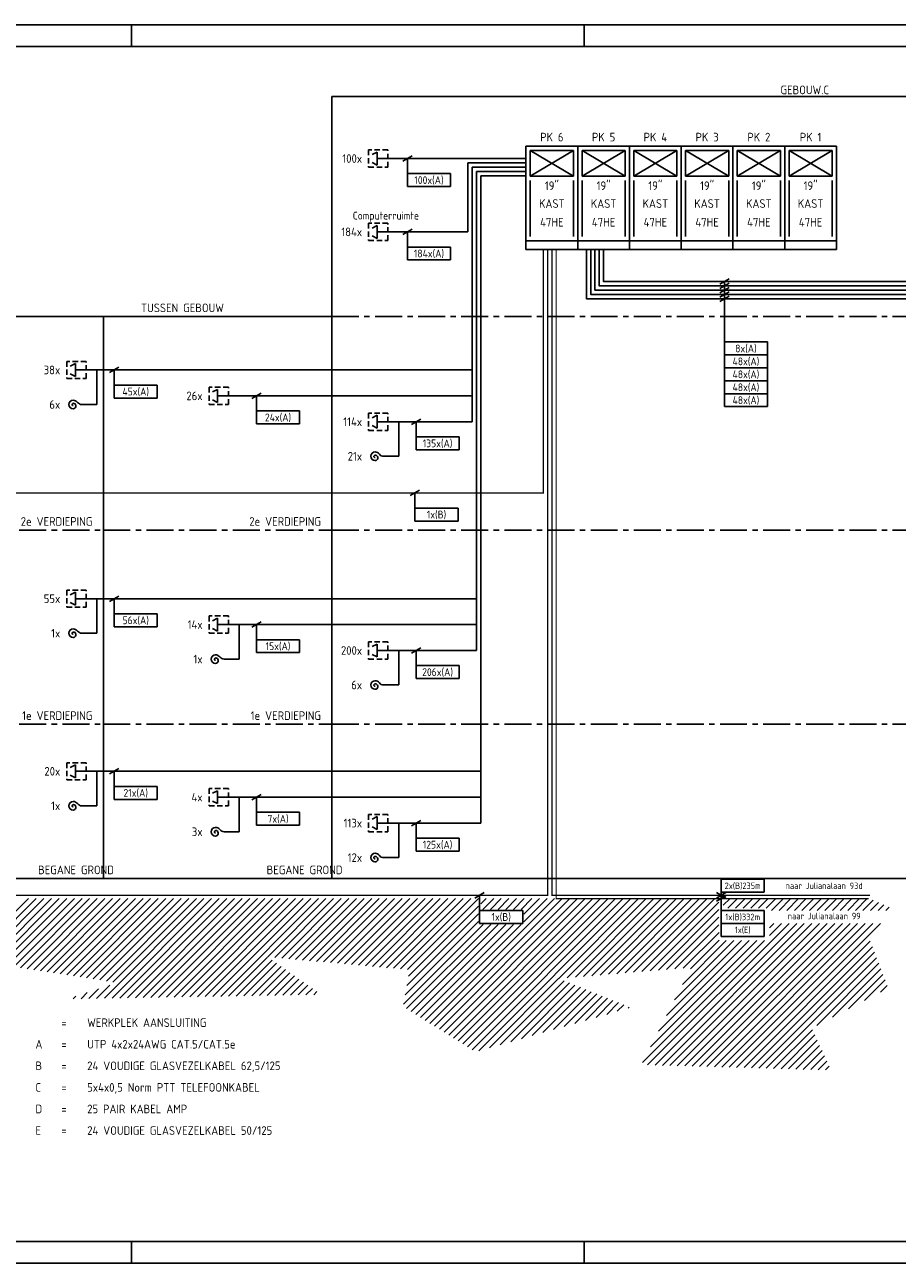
# Model space of a CAD drawing. Extents: x 0 to 630, y 0 to 297.
# Tile 2 of 3: x 205 to 408, y 5 to 292. Entities that reach past the tile are written whole.
import ezdxf
from ezdxf.enums import TextEntityAlignment as Align

# ---------------------------------------------------------------- set-up
doc = ezdxf.new("R2010")
doc.units = 0
doc.header["$LTSCALE"] = 5
doc.linetypes.add('CENTER', pattern=[2, 1.25, -0.25, 0.25, -0.25])
doc.linetypes.add('HIDDEN', pattern=[0.375, 0.25, -0.125])
doc.layers.get('0').update_dxf_attribs({"linetype": 'CONTINUOUS'})
for name, color, linetype in [('GREEN', 3, 'CONTINUOUS'), ('LINE25', 4, 'CONTINUOUS'), ('LINE50', 7, 'CONTINUOUS'), ('RED', 1, 'CONTINUOUS'), ('TEXT20', 4, 'CONTINUOUS')]:
    doc.layers.add(name, color=color, linetype=linetype)
doc.styles.get("Standard").update_dxf_attribs({"font": 'ISO'})

# ---------------------------------------------------------------- blocks, each defined once
blk = doc.blocks.new('DAT004')
for p, q in [((6, 24), (-6, 24)), ((-6, 0), (-6, 24)), ((-5, 23), (5, 23)), ((-5, 17), (-5, 23)), ((-5, 17), (5, 23)), ((-5, 23), (5, 17)), ((5, 23), (5, 17)), ((6, 0), (6, 24)), ((5, 17), (-5, 17)), ((-5, 16), (-5, 3)), ((5, 16), (5, 3)), ((-6, 2), (6, 2)), ((-6, 0), (6, 0))]:
    blk.add_line(p, q)
blk = doc.blocks.new('DAT029')
blk.add_lwpolyline([(0, 0), (0.5, 0, -0.236068), (1.5, -0.5, 0.236068), (2.5, -1, 1), (2.5, 1, 0.819804), (2.25, -0.25, 0.457677), (2.75, 0, 0.568657), (2.5, 0.25, 3.072989)], format="xyb")
blk = doc.blocks.new('FORA43')
at = {"color": 4}
for p, q in [((625, 292), (20, 292)), ((20, 5), (625, 5))]:
    blk.add_line(p, q, dxfattribs=at)
at = {"color": 7}
for p, q in [((230, 287), (230, 292)), ((335, 287), (335, 292)), ((230, 5), (230, 10)), ((335, 5), (335, 10))]:
    blk.add_line(p, q, dxfattribs=at)
at = {"color": 6}
for p, q in [((620, 287), (25, 287)), ((25, 10), (620, 10))]:
    blk.add_line(p, q, dxfattribs=at)

msp = doc.modelspace()

# ---------------------------------------------------------------- linework, layer by layer
for p, q in [((276.5, 275.4), (276.5, 94.15)), ((276.5, 275.4), (498, 275.4)), ((124, 224.4), (223.5, 224.4)), ((223.5, 224.4), (223.5, 94.15)), ((223.5, 224.4), (223.5, 94.15)), ((223.5, 224.4), (223.5, 94.15)), ((223.5, 224.4), (276.5, 224.4)), ((124, 94.15), (228.5, 94.15)), ((228.5, 94.15), (281.5, 94.15)), ((281.5, 94.15), (498, 94.15))]:
    msp.add_line(p, q)
at = {"color": 2, "linetype": 'CENTER'}
for p, q in [((276.5, 224.4), (498, 224.4)), ((124, 174.9), (223.5, 174.9)), ((223.5, 174.9), (276.5, 174.9)), ((276.5, 174.9), (498, 174.9)), ((124, 129.9), (223.5, 129.9)), ((223.5, 129.9), (276.5, 129.9)), ((276.5, 129.9), (498, 129.9))]:
    msp.add_line(p, q, dxfattribs=at)
at = {"layer": 'GREEN', "const_width": 0.3}
for points in [[(47.75, 139), (47.75, 90.25), (326.5, 90.25), (326.5, 239.9)], [(173.75, 191.75), (173.75, 183.5), (325.5, 183.5), (325.5, 239.9)], [(327.5, 239.9), (327.5, 90.25), (401.25, 90.25)]]:
    msp.add_lwpolyline(points, dxfattribs=at)
at = {"layer": 'GREEN'}
msp.add_lwpolyline([(328.5, 239.9, 0.3, 0.3, 0), (328.5, 89.5, 0.3, 0.3, 0), (401, 89.5, 0.3, 0.3, 0)], format="xyseb", dxfattribs=at)
at = {"layer": 'LINE25', "linetype": 'HIDDEN'}
for p, q in [((289.5, 263), (285, 263)), ((285, 263), (285, 259)), ((289.5, 259), (289.5, 263)), ((285, 259), (289.5, 259)), ((285, 246), (285, 242)), ((289.5, 246), (285, 246)), ((289.5, 242), (289.5, 246)), ((285, 242), (289.5, 242)), ((219.5, 214), (215, 214)), ((215, 214), (215, 210)), ((219.5, 210), (219.5, 214)), ((215, 210), (219.5, 210)), ((252.5, 208), (248, 208)), ((248, 208), (248, 204)), ((252.5, 204), (252.5, 208)), ((248, 204), (252.5, 204)), ((285, 202), (285, 198)), ((289.5, 202), (285, 202)), ((289.5, 198), (289.5, 202)), ((285, 198), (289.5, 198)), ((215, 161), (215, 157)), ((219.5, 161), (215, 161)), ((219.5, 157), (219.5, 161)), ((215, 157), (219.5, 157)), ((248, 155), (248, 151)), ((252.5, 155), (248, 155)), ((252.5, 151), (252.5, 155)), ((248, 151), (252.5, 151)), ((289.5, 149), (285, 149)), ((285, 149), (285, 145)), ((289.5, 145), (289.5, 149)), ((285, 145), (289.5, 145)), ((219.5, 121), (215, 121)), ((215, 121), (215, 117)), ((219.5, 117), (219.5, 121)), ((215, 117), (219.5, 117)), ((252.5, 115), (248, 115)), ((248, 115), (248, 111)), ((252.5, 111), (252.5, 115)), ((248, 111), (252.5, 111)), ((285, 109), (285, 105)), ((289.5, 109), (285, 109)), ((289.5, 105), (289.5, 109)), ((285, 105), (289.5, 105))]:
    msp.add_line(p, q, dxfattribs=at)
at = {"layer": 'RED'}
for p, q in [((285.8, 261.9), (287, 262.5)), ((287, 262.5), (287, 259.5)), ((285.8, 260.1), (287, 259.5)), ((321.5, 261), (287, 261)), ((308, 260), (308, 244)), ((321.5, 260), (308, 260)), ((309, 259), (309, 200)), ((321.5, 259), (309, 259)), ((310, 258), (310, 147)), ((321.5, 258), (310, 258)), ((321.5, 257), (311, 257)), ((311, 257), (311, 107)), ((285.8, 244.9), (287, 245.5)), ((287, 245.5), (287, 242.5)), ((308, 244), (287, 244)), ((285.8, 243.1), (287, 242.5)), ((215.8, 212.9), (217, 213.5)), ((217, 213.5), (217, 210.5)), ((215.8, 211.1), (217, 210.5)), ((309, 212), (217, 212)), ((222, 204), (222, 212)), ((248.8, 206.9), (250, 207.5)), ((250, 207.5), (250, 204.5)), ((219, 204), (222, 204)), ((248.8, 205.1), (250, 204.5)), ((309, 206), (250, 206)), ((285.8, 200.9), (287, 201.5)), ((287, 201.5), (287, 198.5)), ((285.8, 199.1), (287, 198.5)), ((309, 200), (287, 200)), ((292, 192), (292, 200)), ((289, 192), (292, 192)), ((215.8, 159.9), (217, 160.5)), ((215.8, 158.1), (217, 157.5)), ((215.8, 158.1), (217, 157.5)), ((217, 160.5), (217, 157.5)), ((310, 159), (217, 159)), ((222, 151), (222, 159)), ((248.8, 153.9), (250, 154.5)), ((250, 154.5), (250, 151.5)), ((310, 153), (250, 153)), ((255, 145), (255, 153)), ((219, 151), (222, 151)), ((248.8, 152.1), (250, 151.5)), ((285.8, 147.9), (287, 148.5)), ((287, 148.5), (287, 145.5)), ((310, 147), (287, 147)), ((292, 139), (292, 147)), ((252, 145), (255, 145)), ((285.8, 146.1), (287, 145.5)), ((289, 139), (292, 139)), ((215.8, 119.9), (217, 120.5)), ((215.8, 118.1), (217, 117.5)), ((217, 120.5), (217, 117.5)), ((311, 119), (217, 119)), ((222, 111), (222, 119)), ((248.8, 113.9), (250, 114.5)), ((248.8, 112.1), (250, 111.5)), ((250, 114.5), (250, 111.5)), ((311, 113), (250, 113)), ((255, 105), (255, 113)), ((219, 111), (222, 111)), ((285.8, 107.9), (287, 108.5)), ((287, 108.5), (287, 105.5)), ((311, 107), (287, 107)), ((292, 99), (292, 107)), ((252, 105), (255, 105)), ((285.8, 106.1), (287, 105.5)), ((289, 99), (292, 99))]:
    msp.add_line(p, q, dxfattribs=at)
for points in [[(481.5, 239.9), (481.5, 228.5), (335.5, 228.5), (335.5, 239.9)], [(469.5, 239.9), (469.5, 229.5), (336.5, 229.5), (336.5, 239.9)], [(439.5, 239.9), (439.5, 230.5), (337.5, 230.5), (337.5, 239.9)], [(427.5, 239.9), (427.5, 231.5), (338.5, 231.5), (338.5, 239.9)], [(415.5, 239.9), (415.5, 232.5), (339.5, 232.5), (339.5, 239.9)]]:
    msp.add_lwpolyline(points, dxfattribs=at)
at = {"layer": 'TEXT20'}
for p, q in [((292.92, 260.38), (295.08, 261.62)), ((294, 254.5), (294, 261)), ((304, 257.5), (294, 257.5)), ((304, 254.5), (304, 257.5)), ((294, 254.5), (304, 254.5)), ((292.92, 243.38), (295.08, 244.62)), ((294, 237.5), (294, 244)), ((304, 240.5), (294, 240.5)), ((304, 237.5), (304, 240.5)), ((294, 237.5), (304, 237.5)), ((366.42, 231.88), (368.58, 233.12)), ((367.5, 203.5), (367.5, 232.5)), ((366.42, 230.88), (368.58, 232.12)), ((366.42, 229.88), (368.58, 231.12)), ((366.42, 228.88), (368.58, 230.12)), ((366.42, 227.88), (368.58, 229.12)), ((377.5, 218.5), (367.5, 218.5)), ((377.5, 215.5), (377.5, 218.5)), ((367.5, 215.5), (377.5, 215.5)), ((377.5, 212.5), (377.5, 215.5)), ((224.92, 211.38), (227.08, 212.62)), ((367.5, 212.5), (377.5, 212.5)), ((377.5, 209.5), (377.5, 212.5)), ((226, 205.5), (226, 212)), ((236, 208.5), (226, 208.5)), ((236, 205.5), (236, 208.5)), ((367.5, 209.5), (377.5, 209.5)), ((377.5, 206.5), (377.5, 209.5)), ((226, 205.5), (236, 205.5)), ((257.92, 205.38), (260.08, 206.62)), ((259, 199.5), (259, 206)), ((367.5, 206.5), (377.5, 206.5)), ((377.5, 203.5), (377.5, 206.5)), ((269, 202.5), (259, 202.5)), ((269, 199.5), (269, 202.5)), ((367.5, 203.5), (377.5, 203.5)), ((259, 199.5), (269, 199.5)), ((294.92, 199.38), (297.08, 200.62)), ((296, 193.5), (296, 200)), ((306, 196.5), (296, 196.5)), ((306, 193.5), (306, 196.5)), ((296, 193.5), (306, 193.5)), ((294.67, 182.88), (296.83, 184.12)), ((295.75, 177), (295.75, 183.5)), ((305.75, 180), (295.75, 180)), ((305.75, 177), (305.75, 180)), ((295.75, 177), (305.75, 177)), ((224.92, 158.38), (227.08, 159.62)), ((226, 152.5), (226, 159)), ((236, 155.5), (226, 155.5)), ((236, 152.5), (236, 155.5)), ((226, 152.5), (236, 152.5)), ((257.92, 152.38), (260.08, 153.62)), ((259, 146.5), (259, 153)), ((269, 149.5), (259, 149.5)), ((269, 146.5), (269, 149.5)), ((259, 146.5), (269, 146.5)), ((294.92, 146.38), (297.08, 147.62)), ((296, 140.5), (296, 147)), ((306, 143.5), (296, 143.5)), ((306, 140.5), (306, 143.5)), ((296, 140.5), (306, 140.5)), ((224.92, 118.38), (227.08, 119.62)), ((226, 112.5), (226, 119)), ((236, 115.5), (226, 115.5)), ((236, 112.5), (236, 115.5)), ((226, 112.5), (236, 112.5)), ((257.92, 112.38), (260.08, 113.62)), ((259, 106.5), (259, 113)), ((269, 109.5), (259, 109.5)), ((269, 106.5), (269, 109.5)), ((259, 106.5), (269, 106.5)), ((294.92, 106.38), (297.08, 107.62)), ((296, 100.5), (296, 107)), ((306, 103.5), (296, 103.5)), ((306, 100.5), (306, 103.5)), ((296, 100.5), (306, 100.5)), ((366.75, 93.98), (376.75, 93.98)), ((366.75, 93.98), (366.75, 87.48)), ((376.75, 93.98), (376.75, 90.98)), ((183.64, 66.97), (206.17, 89.5)), ((183.88, 65.43), (207.94, 89.5)), ((184.11, 63.9), (209.71, 89.5)), ((196.66, 74.69), (211.48, 89.5)), ((198.19, 74.45), (213.24, 89.5)), ((199.72, 74.21), (215.01, 89.5)), ((201.25, 73.97), (216.78, 89.5)), ((202.78, 73.73), (218.55, 89.5)), ((204.31, 73.49), (220.31, 89.5)), ((205.84, 73.26), (222.08, 89.5)), ((207.37, 73.02), (223.85, 89.5)), ((208.9, 72.78), (225.62, 89.5)), ((210.43, 72.54), (227.39, 89.5)), ((211.96, 72.3), (229.15, 89.5)), ((213.49, 72.07), (230.92, 89.5)), ((215.02, 71.83), (232.69, 89.5)), ((216.55, 71.59), (234.46, 89.5)), ((218.08, 71.35), (236.22, 89.5)), ((219.61, 71.11), (237.99, 89.5)), ((221.13, 70.87), (239.76, 89.5)), ((222.66, 70.64), (241.53, 89.5)), ((223.73, 66.39), (246.83, 89.5)), ((224.19, 70.4), (243.3, 89.5)), ((225.52, 66.42), (248.6, 89.5)), ((225.72, 70.16), (245.06, 89.5)), ((227.32, 66.46), (250.37, 89.5)), ((229.12, 66.49), (252.13, 89.5)), ((230.92, 66.52), (253.9, 89.5)), ((232.72, 66.55), (255.67, 89.5)), ((234.52, 66.58), (257.44, 89.5)), ((236.31, 66.61), (259.21, 89.5)), ((238.11, 66.64), (260.97, 89.5)), ((239.91, 66.67), (262.74, 89.5)), ((241.71, 66.7), (264.51, 89.5)), ((243.51, 66.73), (266.28, 89.5)), ((245.31, 66.76), (268.04, 89.5)), ((247.1, 66.79), (269.81, 89.5)), ((248.9, 66.82), (271.58, 89.5)), ((250.7, 66.85), (273.35, 89.5)), ((261.61, 75.99), (275.12, 89.5)), ((263.23, 75.84), (276.88, 89.5)), ((264.85, 75.7), (278.65, 89.5)), ((266.47, 75.55), (280.42, 89.5)), ((268.09, 75.4), (282.19, 89.5)), ((269.71, 75.25), (283.95, 89.5)), ((271.33, 75.11), (285.72, 89.5)), ((272.95, 74.96), (287.49, 89.5)), ((274.57, 74.81), (289.26, 89.5)), ((276.19, 74.66), (291.03, 89.5)), ((277.81, 74.52), (292.79, 89.5)), ((279.43, 74.37), (294.56, 89.5)), ((281.05, 74.22), (296.33, 89.5)), ((282.67, 74.08), (298.1, 89.5)), ((284.29, 73.93), (299.86, 89.5)), ((285.91, 73.78), (301.63, 89.5)), ((287.53, 73.63), (303.4, 89.5)), ((289.15, 73.49), (305.17, 89.5)), ((290.77, 73.34), (306.94, 89.5)), ((292.39, 73.19), (308.7, 89.5)), ((294.01, 73.04), (310.47, 89.5)), ((299.24, 60.59), (328.15, 89.5)), ((300.32, 59.91), (329.92, 89.5)), ((301.41, 59.23), (331.68, 89.5)), ((302.5, 58.55), (333.45, 89.5)), ((303.58, 57.86), (335.22, 89.5)), ((304.67, 57.18), (336.99, 89.5)), ((305.76, 56.5), (338.76, 89.5)), ((306.84, 55.82), (340.52, 89.5)), ((307.93, 55.14), (342.29, 89.5)), ((309.02, 54.46), (344.06, 89.5)), ((309.67, 89.62), (311.83, 90.88)), ((310.56, 54.23), (345.83, 89.5)), ((310.75, 83.75), (310.75, 90.25)), ((311, 88.26), (312.24, 89.5)), ((311.51, 87), (314.01, 89.5)), ((313.27, 87), (315.77, 89.5)), ((315.04, 87), (317.54, 89.5)), ((316.81, 87), (319.31, 89.5)), ((318.58, 87), (321.08, 89.5)), ((320.35, 87), (322.85, 89.5)), ((321, 85.89), (324.61, 89.5)), ((321, 84.12), (326.38, 89.5)), ((329.1, 71.01), (347.59, 89.5)), ((331.03, 71.16), (349.36, 89.5)), ((332.95, 71.32), (351.13, 89.5)), ((334.87, 71.48), (352.9, 89.5)), ((336.8, 71.63), (354.67, 89.5)), ((338.72, 71.79), (356.43, 89.5)), ((340.65, 71.95), (358.2, 89.5)), ((342.57, 72.1), (359.97, 89.5)), ((344.5, 72.26), (361.74, 89.5)), ((346.42, 72.42), (363.5, 89.5)), ((348.34, 72.57), (365.27, 89.5)), ((365.67, 89.62), (367.83, 90.88)), ((365.67, 90.88), (367.83, 89.62)), ((365.67, 88.88), (367.83, 90.12)), ((376.75, 90.98), (366.75, 90.98)), ((366.75, 80.75), (366.75, 90.25)), ((367.25, 87.94), (368.81, 89.5)), ((368.32, 87.25), (370.57, 89.5)), ((370.09, 87.25), (372.34, 89.5)), ((371.86, 87.25), (374.11, 89.5)), ((373.63, 87.25), (375.88, 89.5)), ((375.4, 87.25), (377.65, 89.5)), ((377.16, 87.25), (379.41, 89.5)), ((378.43, 86.75), (381.18, 89.5)), ((380.2, 86.75), (382.95, 89.5)), ((381.97, 86.75), (384.72, 89.5)), ((383.73, 86.75), (386.48, 89.5)), ((385.5, 86.75), (388.25, 89.5)), ((387.27, 86.75), (390.02, 89.5)), ((389.04, 86.75), (391.79, 89.5)), ((390.81, 86.75), (393.56, 89.5)), ((392.57, 86.75), (395.32, 89.5)), ((394.34, 86.75), (397.09, 89.5)), ((396.11, 86.75), (398.86, 89.5)), ((397.88, 86.75), (400.63, 89.5)), ((399.64, 86.75), (402.04, 89.14)), ((294.23, 71.5), (310.5, 87.76)), ((320.75, 86.75), (310.75, 86.75)), ((320.75, 83.75), (320.75, 86.75)), ((350.27, 72.73), (366.25, 88.71)), ((352.19, 72.89), (366.25, 86.94)), ((376.75, 86.75), (366.75, 86.75)), ((376.75, 83.75), (376.75, 86.75)), ((401.41, 86.75), (403.25, 88.59)), ((403.18, 86.75), (404.47, 88.04)), ((404.95, 86.75), (405.68, 87.48)), ((293.1, 65.06), (311.54, 83.5)), ((293.48, 67.2), (310.5, 84.23)), ((293.81, 64), (313.31, 83.5)), ((293.86, 69.35), (310.5, 85.99)), ((294.89, 63.31), (315.08, 83.5)), ((295.98, 62.63), (316.85, 83.5)), ((297.06, 61.95), (318.61, 83.5)), ((298.15, 61.27), (320.38, 83.5)), ((310.75, 83.75), (320.75, 83.75)), ((349.71, 50.96), (382.5, 83.75)), ((351.43, 50.91), (384.27, 83.75)), ((353.15, 50.86), (386.04, 83.75)), ((354.12, 73.04), (366.25, 85.18)), ((354.87, 50.81), (387.81, 83.75)), ((356.04, 73.2), (366.25, 83.41)), ((356.59, 50.76), (389.57, 83.75)), ((358.31, 50.71), (391.34, 83.75)), ((360.02, 50.67), (393.11, 83.75)), ((361.74, 50.62), (394.88, 83.75)), ((363.46, 50.57), (396.64, 83.75)), ((365.18, 50.52), (398.41, 83.75)), ((366.75, 83.75), (376.75, 83.75)), ((366.9, 50.47), (400.18, 83.75)), ((368.62, 50.42), (401.95, 83.75)), ((370.34, 50.37), (403.72, 83.75)), ((376.75, 80.75), (376.75, 83.75)), ((377.96, 82.74), (378.97, 83.75)), ((377.96, 80.97), (380.73, 83.75)), ((357.97, 73.35), (366.28, 81.67)), ((366.75, 80.75), (376.75, 80.75)), ((348.53, 51.54), (376.77, 79.79)), ((350.38, 55.16), (375.01, 79.79)), ((352.22, 58.77), (373.24, 79.79)), ((354.07, 62.39), (371.47, 79.79)), ((355.92, 66.01), (369.7, 79.79)), ((357.77, 69.62), (367.93, 79.79)), ((359.62, 73.24), (366.28, 79.9)), ((372.06, 50.32), (401.34, 79.61)), ((373.78, 50.27), (401.83, 78.33)), ((252.5, 66.88), (261.57, 75.95)), ((254.3, 66.91), (262.61, 75.22)), ((375.5, 50.23), (402.32, 77.05)), ((377.21, 50.18), (402.81, 75.77)), ((256.1, 66.95), (263.65, 74.5)), ((257.89, 66.98), (264.69, 73.77)), ((259.69, 67.01), (265.73, 73.04)), ((261.49, 67.04), (266.77, 72.31)), ((388.91, 60.1), (403.3, 74.5)), ((392.6, 62.03), (403.79, 73.22)), ((396.29, 63.95), (404.28, 71.94)), ((221.93, 66.36), (224.99, 69.43)), ((263.29, 67.07), (267.81, 71.59)), ((265.09, 67.1), (268.85, 70.86)), ((266.89, 67.13), (269.89, 70.13)), ((268.68, 67.16), (270.93, 69.4)), ((313.03, 54.93), (329.07, 70.97)), ((315.5, 55.64), (330.33, 70.47)), ((317.97, 56.34), (331.59, 69.96)), ((320.44, 57.04), (332.85, 69.45)), ((322.91, 57.75), (334.11, 68.94)), ((399.98, 65.87), (404.77, 70.66)), ((403.67, 67.8), (405.26, 69.38)), ((216.53, 66.27), (217.12, 66.86)), ((218.33, 66.3), (219.74, 67.72)), ((220.13, 66.33), (222.37, 68.57)), ((270.48, 67.19), (271.97, 68.67)), ((272.28, 67.22), (273.01, 67.95)), ((325.38, 58.45), (335.37, 68.43)), ((327.86, 59.16), (336.63, 67.93)), ((330.33, 59.86), (337.89, 67.42)), ((332.8, 60.56), (339.15, 66.91)), ((335.27, 61.27), (340.41, 66.4)), ((337.74, 61.97), (341.67, 65.9)), ((340.21, 62.67), (342.93, 65.39)), ((342.68, 63.38), (344.19, 64.88)), ((345.16, 64.08), (345.45, 64.37)), ((378.93, 50.13), (387.93, 59.12)), ((380.65, 50.08), (388.48, 57.91)), ((382.37, 50.03), (389.04, 56.7)), ((384.09, 49.98), (389.6, 55.49)), ((385.81, 49.93), (390.16, 54.28)), ((387.53, 49.88), (390.72, 53.07)), ((389.25, 49.84), (391.27, 51.86)), ((390.97, 49.79), (391.83, 50.65))]:
    msp.add_line(p, q, dxfattribs=at)

# ---------------------------------------------------------------- block references
msp.add_blockref('FORA43', (0, 0))
at = {"layer": 'LINE50'}
for p in [(327.5, 239.9), (339.5, 239.9), (351.5, 239.9), (363.5, 239.9), (375.5, 239.9), (387.5, 239.9)]:
    msp.add_blockref('DAT004', p, dxfattribs=at)
at = {"layer": 'RED', "rotation": 180}
for p in [(219, 204), (289, 192), (219, 151), (252, 145), (289, 139), (219, 111), (252, 105), (289, 99)]:
    msp.add_blockref('DAT029', p, dxfattribs=at)

# ---------------------------------------------------------------- texts
at = {"layer": 'TEXT20'}
for s, p in [('GEBOUW.C', (391.78, 275.9)), ('100x', (283.5, 260)), ('184x', (283.5, 243)), ('TUSSEN GEBOUW', (251.45, 225.4)), ('38x', (213.5, 211)), ('26x', (246.5, 205)), ('6x', (213.5, 203)), ('114x', (283.5, 199)), ('21x', (283.5, 191)), ('2e VERDIEPING', (220.95, 175.9)), ('2e VERDIEPING', (273.95, 175.9)), ('55x', (213.5, 158)), ('14x', (246.5, 152)), ('1x', (213.5, 150)), ('200x', (283.5, 146)), ('1x', (246.5, 144)), ('6x', (283.5, 138)), ('1e VERDIEPING', (220.95, 130.9)), ('1e VERDIEPING', (273.95, 130.9)), ('20x', (213.5, 118)), ('1x', (213.5, 110)), ('4x', (246.5, 112)), ('113x', (283.5, 106)), ('3x', (246.5, 104)), ('12x', (283.5, 98)), ('BEGANE GROND', (225.95, 95.15)), ('BEGANE GROND', (278.95, 95.15))]:
    msp.add_text(s, height=2, dxfattribs=at).set_placement(p, align=Align.RIGHT)
for s, height, p in [('PK 6', 2, (327.5, 265.97)), ('PK 5', 2, (339.5, 265.97)), ('PK 4', 2, (351.5, 265.97)), ('PK 3', 2, (363.5, 265.97)), ('PK 2', 2, (375.5, 265.97)), ('PK 1', 2, (387.5, 265.97)), ('100x(A)', 1.8, (299, 256)), ('19"', 2, (327.5, 254.9)), ('19"', 2, (339.5, 254.9)), ('19"', 2, (351.5, 254.9)), ('19"', 2, (363.5, 254.9)), ('19"', 2, (375.5, 254.9)), ('19"', 2, (387.5, 254.9)), ('KAST', 2, (327.5, 250.57)), ('KAST', 2, (339.5, 250.57)), ('KAST', 2, (351.5, 250.57)), ('KAST', 2, (363.5, 250.57)), ('KAST', 2, (375.5, 250.57)), ('KAST', 2, (387.5, 250.57)), ('Computerruimte', 1.8, (289, 247.5)), ('47HE', 2, (327.5, 246.24)), ('47HE', 2, (339.5, 246.24)), ('47HE', 2, (351.5, 246.24)), ('47HE', 2, (363.5, 246.24)), ('47HE', 2, (375.5, 246.24)), ('47HE', 2, (387.5, 246.24)), ('184x(A)', 1.8, (299, 239)), ('8x(A)', 1.8, (372.5, 217)), ('48x(A)', 1.8, (372.5, 214)), ('48x(A)', 1.8, (372.5, 211)), ('45x(A)', 1.8, (231, 207)), ('48x(A)', 1.8, (372.5, 208)), ('48x(A)', 1.8, (372.5, 205)), ('24x(A)', 1.8, (264, 201)), ('135x(A)', 1.8, (301, 195)), ('1x(B)', 1.8, (300.75, 178.5)), ('56x(A)', 1.8, (231, 154)), ('15x(A)', 1.8, (264, 148)), ('206x(A)', 1.8, (301, 142)), ('21x(A)', 1.8, (231, 114)), ('7x(A)', 1.8, (264, 108)), ('125x(A)', 1.8, (301, 102)), ('2x(B)235m', 1.5, (371.75, 92.48)), ('naar Julianalaan 93d', 1.5, (390.65, 92.47)), ('1x(B)', 1.8, (315.75, 85.25)), ('1x(B)332m', 1.5, (371.75, 85.25)), ('naar Julianalaan 99', 1.5, (390.65, 85.47)), ('1x(E)', 1.5, (371.75, 82.25))]:
    msp.add_text(s, height=height, dxfattribs=at).set_placement(p, align=Align.MIDDLE)
for s, p in [('=', (213.75, 59.75)), ('WERKPLEK AANSLUITING', (219.75, 59.75)), ('A', (207.75, 54.75)), ('=', (213.75, 54.75)), ('UTP 4x2x24AWG CAT.5/CAT.5e', (219.75, 54.75)), ('B', (207.75, 49.75)), ('24 VOUDIGE GLASVEZELKABEL 62,5/125', (219.75, 49.75)), ('=', (213.75, 49.75)), ('C', (207.75, 44.75)), ('=', (213.75, 44.75)), ('5x4x0,5 Norm PTT TELEFOONKABEL', (219.75, 44.75)), ('D', (207.75, 39.75)), ('=', (213.75, 39.75)), ('25 PAIR KABEL AMP', (219.75, 39.75)), ('E', (207.75, 34.75)), ('=', (213.75, 34.75)), ('24 VOUDIGE GLASVEZELKABEL 50/125', (219.75, 34.75))]:
    msp.add_text(s, height=2, dxfattribs=at).set_placement(p)

doc.saveas('drawing.dxf')
